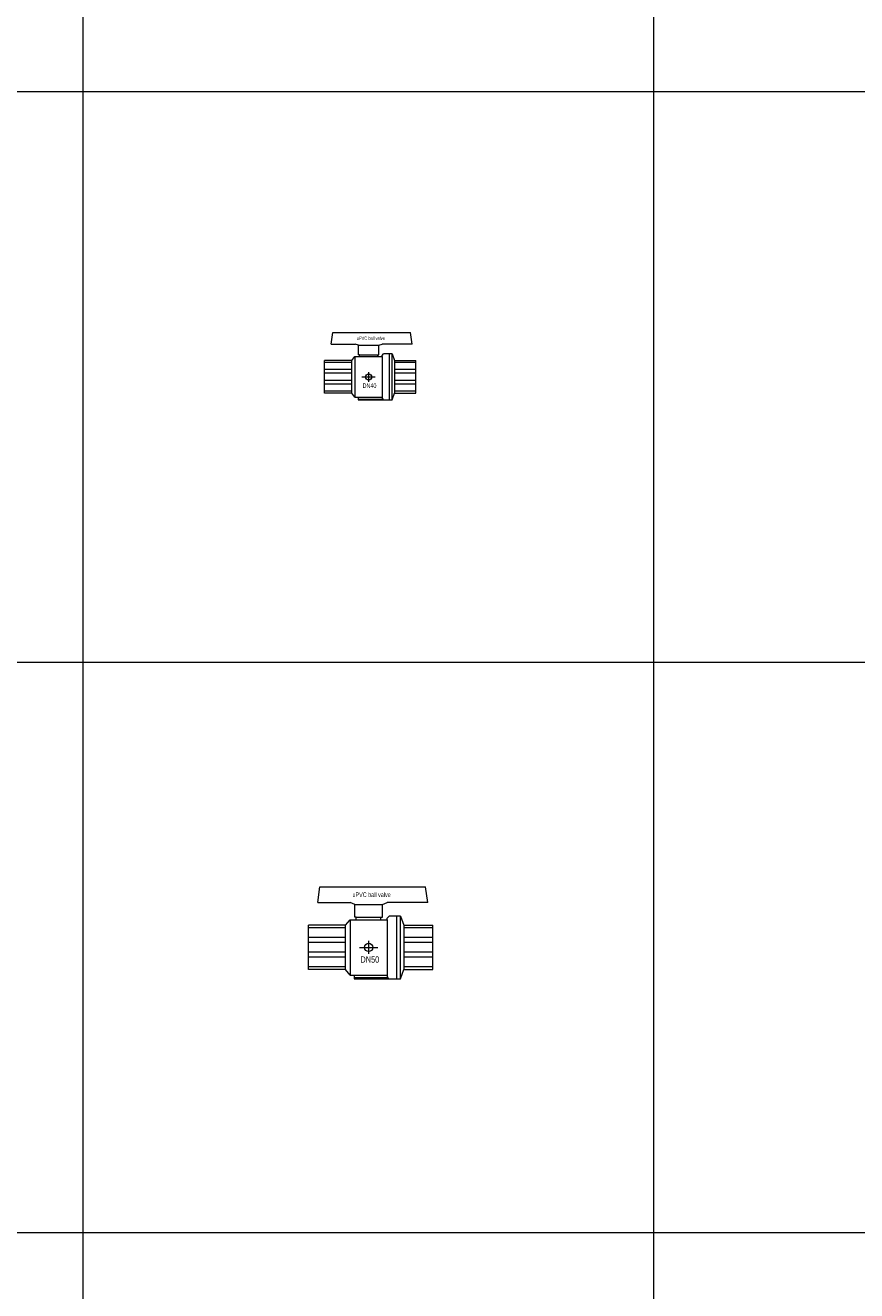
# Model space of a CAD drawing. Header units: millimetres. Extents: x 2339 to 23224, y 1509 to 18979.
# Tile 84 of 124: x 13092 to 14548, y 10107 to 12325. Entities that reach past the tile are written whole.
import ezdxf

# ---------------------------------------------------------------- set-up
doc = ezdxf.new("R2010")
doc.units = ezdxf.units.MM
doc.set_wipeout_variables(frame=1)
doc.layers.get('0').update_dxf_attribs({"lineweight": 0})
doc.styles.add('DISOCP', font='disocp.shx', dxfattribs={"width": 0.6})

# ---------------------------------------------------------------- blocks, each defined once
blk = doc.blocks.new('*U243')
blk.add_line((0, 4.9), (0, -4.9))
blk.add_wipeout([(-29.3, -43.6), (-36.2, -34.9), (-94.9, -34.9), (-94.9, 35.2), (-36.2, 35.2), (-29.3, 43.6), (-19.5, 43.6), (-19.5, 47.6), (-21.9, 47.6), (-21.9, 67.9), (-29.2, 70.7), (-80.1, 70.7), (-76.8, 95.8), (89.9, 95.8), (93.2, 70.7), (29.2, 70.7), (21.9, 67.9), (21.9, 47.6), (19.5, 47.6), (19.5, 43.6), (29.3, 43.6), (29.3, 46.1), (32.3, 49.6), (50.4, 49.6), (55.3, 35.2), (101.5, 35.2), (101.5, -34.9), (55.3, -34.9), (50.4, -49.4), (-22.7, -49.4), (-22.7, -43.6)])
for p, q in [((-80.1, 70.7), (-76.8, 95.8)), ((-76.8, 95.8), (89.9, 95.8)), ((93.2, 70.7), (89.9, 95.8)), ((-80.1, 70.7), (-29.2, 70.7)), ((-21.9, 67.9), (-29.2, 70.7)), ((-21.9, 47.6), (-21.9, 67.9)), ((-21.9, 67.9), (21.9, 67.9)), ((21.9, 67.9), (29.2, 70.7)), ((21.9, 47.6), (21.9, 67.9)), ((93.2, 70.7), (29.2, 70.7)), ((-36.2, 35.2), (-29.3, 43.6)), ((-29.3, 43.6), (29.3, 43.6)), ((-29.3, 43.6), (-29.3, -43.6)), ((-19.5, 47.6), (-21.9, 47.6)), ((-19.5, 43.6), (-19.5, 47.6)), ((-19.5, 47.6), (19.5, 47.6)), ((19.5, 43.6), (19.5, 47.6)), ((19.5, 47.6), (21.9, 47.6)), ((29.3, 46.1), (32.3, 49.6)), ((29.3, 43.6), (29.3, 46.1)), ((29.3, 43.6), (29.3, -43.6)), ((50.4, 49.6), (32.3, 49.6)), ((44.7, -49.4), (44.7, 49.6)), ((50.4, 49.6), (55.3, 35.2)), ((50.4, -49.4), (50.4, 49.6)), ((-94.9, -34.9), (-94.9, 35.2)), ((-36.2, 35.2), (-94.9, 35.2)), ((-36.2, 30.7), (-94.9, 30.7)), ((-36.2, -34.9), (-36.2, 35.2)), ((55.3, 35.2), (101.5, 35.2)), ((55.3, 35.2), (55.3, -34.9)), ((101.5, 30.7), (55.3, 30.7)), ((101.5, -34.9), (101.5, 35.2)), ((-36.2, 15.7), (-94.9, 15.7)), ((-36.2, 7.9), (-94.9, 7.9)), ((-14.3, 0), (14.3, 0)), ((0, 10.3), (0, -10.3)), ((101.5, 15.7), (55.3, 15.7)), ((101.5, 7.9), (55.3, 7.9)), ((-36.2, -7.6), (-94.9, -7.6)), ((-36.2, -15.4), (-94.9, -15.4)), ((101.5, -7.6), (55.3, -7.6)), ((101.5, -15.4), (55.3, -15.4)), ((-36.2, -30.4), (-94.9, -30.4)), ((-36.2, -34.9), (-94.9, -34.9)), ((-29.3, -43.6), (-36.2, -34.9)), ((50.4, -49.4), (55.3, -34.9)), ((101.5, -30.4), (55.3, -30.4)), ((55.3, -34.9), (101.5, -34.9)), ((-29.3, -43.6), (29.3, -43.6)), ((-22.7, -43.6), (-22.7, -49.4)), ((-22.7, -47.5), (30.4, -47.5)), ((-22.7, -49.4), (50.4, -49.4)), ((29.3, -43.6), (29.3, -45.8)), ((29.3, -45.8), (31.5, -49.4))]:
    blk.add_line(p, q)
blk.add_circle((0, 0), 6.52)
at = {"style": 'DISOCP', "width": 0.7}
for s, height, p in [('uPVC ball valve', 7.292, (-25.4, 79.5)), ('DN50', 9.95, (-13, -24))]:
    blk.add_text(s, height=height, dxfattribs=at).set_placement(p)
blk = doc.blocks.new('*U241')
blk.add_line((0, 4.9), (0, -4.9))
blk.add_wipeout([(-29.3, -43.6), (-36.2, -34.9), (-94.9, -34.9), (-94.9, 35.2), (-36.2, 35.2), (-29.3, 43.6), (-19.5, 43.6), (-19.5, 47.6), (-21.9, 47.6), (-21.9, 67.9), (-29.2, 70.7), (-80.1, 70.7), (-76.8, 95.8), (89.9, 95.8), (93.2, 70.7), (29.2, 70.7), (21.9, 67.9), (21.9, 47.6), (19.5, 47.6), (19.5, 43.6), (29.3, 43.6), (29.3, 46.1), (32.3, 49.6), (50.4, 49.6), (55.3, 35.2), (101.5, 35.2), (101.5, -34.9), (55.3, -34.9), (50.4, -49.4), (-22.7, -49.4), (-22.7, -43.6)])
for p, q in [((-80.1, 70.7), (-76.8, 95.8)), ((-76.8, 95.8), (89.9, 95.8)), ((93.2, 70.7), (89.9, 95.8)), ((-80.1, 70.7), (-29.2, 70.7)), ((-21.9, 67.9), (-29.2, 70.7)), ((-21.9, 47.6), (-21.9, 67.9)), ((-21.9, 67.9), (21.9, 67.9)), ((21.9, 67.9), (29.2, 70.7)), ((21.9, 47.6), (21.9, 67.9)), ((93.2, 70.7), (29.2, 70.7)), ((-94.9, -34.9), (-94.9, 35.2)), ((-36.2, 35.2), (-94.9, 35.2)), ((-36.2, 30.7), (-94.9, 30.7)), ((-36.2, 35.2), (-29.3, 43.6)), ((-36.2, -34.9), (-36.2, 35.2)), ((-29.3, 43.6), (29.3, 43.6)), ((-29.3, 43.6), (-29.3, -43.6)), ((-19.5, 47.6), (-21.9, 47.6)), ((-19.5, 43.6), (-19.5, 47.6)), ((-19.5, 47.6), (19.5, 47.6)), ((19.5, 43.6), (19.5, 47.6)), ((19.5, 47.6), (21.9, 47.6)), ((29.3, 46.1), (32.3, 49.6)), ((29.3, 43.6), (29.3, 46.1)), ((29.3, 43.6), (29.3, -43.6)), ((50.4, 49.6), (32.3, 49.6)), ((44.7, -49.4), (44.7, 49.6)), ((50.4, 49.6), (55.3, 35.2)), ((50.4, -49.4), (50.4, 49.6)), ((55.3, 35.2), (101.5, 35.2)), ((55.3, 35.2), (55.3, -34.9)), ((101.5, 30.7), (55.3, 30.7)), ((101.5, -34.9), (101.5, 35.2)), ((-36.2, 15.7), (-94.9, 15.7)), ((-36.2, 7.9), (-94.9, 7.9)), ((-14.3, 0), (14.3, 0)), ((0, 10.3), (0, -10.3)), ((101.5, 15.7), (55.3, 15.7)), ((101.5, 7.9), (55.3, 7.9)), ((-36.2, -7.6), (-94.9, -7.6)), ((-36.2, -15.4), (-94.9, -15.4)), ((101.5, -7.6), (55.3, -7.6)), ((101.5, -15.4), (55.3, -15.4)), ((-36.2, -30.4), (-94.9, -30.4)), ((-36.2, -34.9), (-94.9, -34.9)), ((-29.3, -43.6), (-36.2, -34.9)), ((-29.3, -43.6), (29.3, -43.6)), ((-22.7, -43.6), (-22.7, -49.4)), ((-22.7, -47.5), (30.4, -47.5)), ((-22.7, -49.4), (50.4, -49.4)), ((29.3, -43.6), (29.3, -45.8)), ((29.3, -45.8), (31.5, -49.4)), ((50.4, -49.4), (55.3, -34.9)), ((101.5, -30.4), (55.3, -30.4)), ((55.3, -34.9), (101.5, -34.9))]:
    blk.add_line(p, q)
blk.add_circle((0, 0), 6.52)
at = {"style": 'DISOCP', "width": 0.7}
for s, height, p in [('uPVC ball valve', 7.292, (-25.4, 79.5)), ('DN40', 9.95, (-13, -23.7))]:
    blk.add_text(s, height=height, dxfattribs=at).set_placement(p)

msp = doc.modelspace()

# ---------------------------------------------------------------- linework, layer by layer
for p, q in [((13193.1, 1508.9), (13193.1, 16868.4)), ((14193.1, 1508.9), (14193.1, 16868.4)), ((2339.1, 12208.9), (20193.1, 12208.9)), ((2339.1, 11208.9), (19193.1, 11208.9)), ((2339.1, 10208.9), (19193.1, 10208.9))]:
    msp.add_line(p, q)

# ---------------------------------------------------------------- block references
for name, p, xscale, yscale, zscale in [('*U241', (13693.1, 11708.7), 0.8158464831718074, 0.8158464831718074, 0.8158464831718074), ('*U243', (13693.1, 10708.7), 1.111346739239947, 1.111346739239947, 1.111346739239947)]:
    msp.add_blockref(name, p, dxfattribs=dict(xscale=xscale, yscale=yscale, zscale=zscale))

doc.saveas('drawing.dxf')
